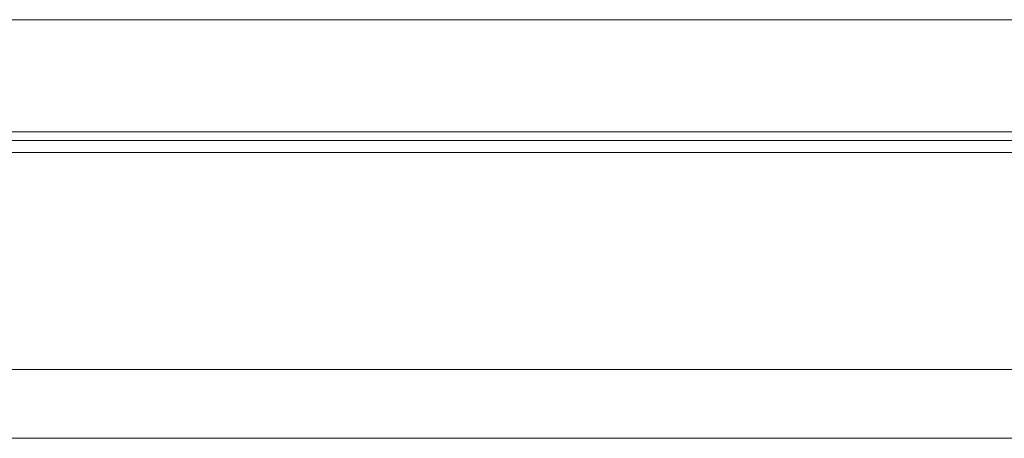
# Model space of a CAD drawing. Header units: millimetres. Extents: x 8 to 529, y 165 to 345.
# Tile 32 of 53: x 372 to 400, y 192 to 204. Entities that reach past the tile are written whole.
import ezdxf

# ---------------------------------------------------------------- set-up
doc = ezdxf.new("R2010")
doc.units = ezdxf.units.MM
doc.layers.add('OUT', color=3, linetype='Continuous')

msp = doc.modelspace()

# ---------------------------------------------------------------- linework, layer by layer
at = {"layer": 'OUT', "color": 0, "linetype": 'Continuous', "lineweight": 15}
for p, q in [((459.887, 204.336), (319.887, 204.336)), ((459.887, 201.086), (319.887, 201.086)), ((248.629, 200.832), (528.887, 200.832)), ((248.85, 200.479), (528.887, 200.479)), ((250.49, 194.186), (528.887, 194.186)), ((194.887, 192.186), (528.887, 192.186))]:
    msp.add_line(p, q, dxfattribs=at)

doc.saveas('drawing.dxf')
